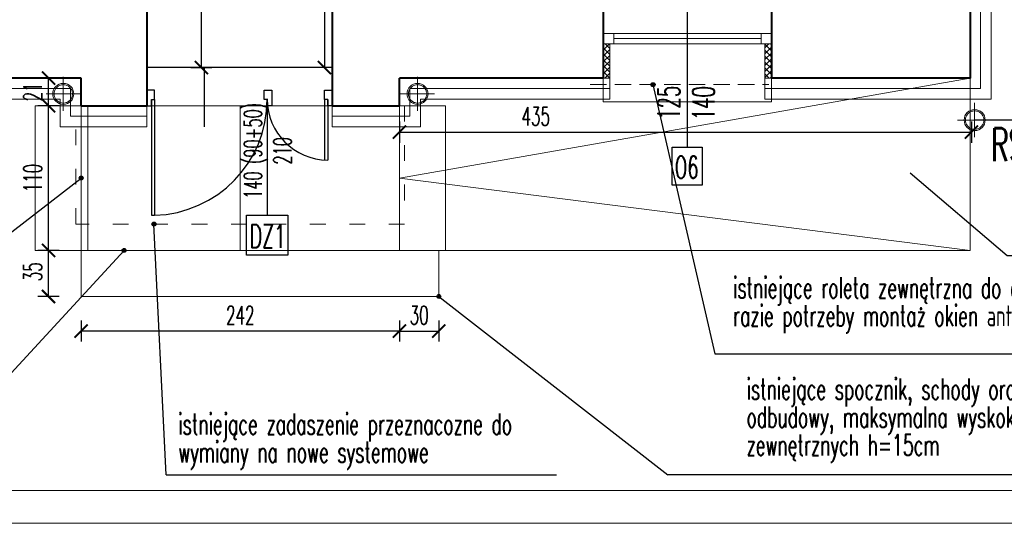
# Model space of a CAD drawing. Header units: millimetres. Extents: x 8949 to 18258, y -1077 to 30686.
# Tile 22 of 89: x 14044 to 14793, y 10243 to 10626. Entities that reach past the tile are written whole.
import ezdxf

# ---------------------------------------------------------------- set-up
doc = ezdxf.new("R2010")
doc.units = ezdxf.units.MM
for name, pattern in [('ACAD_ISO03W100', [30, 12, -18]), ('DASHED2', [0.375, 0.25, -0.125]), ('HIDDEN', [9.525, 6.35, -3.175])]:
    doc.linetypes.add(name, pattern=pattern)
for name, color, linetype, lineweight in [('0A_KONSTR', 1, 'Continuous', 40), ('0A_OCIEPLENIE', 30, 'Continuous', 9), ('0A_POMOCNICZE', 30, 'Continuous', 9), ('0A_STOLARKA', 140, 'Continuous', 9), ('0A_WYMIARY', 7, 'Continuous', 9), ('0Z_OPISY', 7, 'Continuous', 9), ('A_WIDOK', 40, 'Continuous', 15)]:
    doc.layers.add(name, color=color, linetype=linetype, lineweight=lineweight)
for name, color, linetype in [('0A_OPISY OKIEN', 3, 'Continuous'), ('_a_drzwi', 2, 'Continuous'), ('Opisy', 4, 'Continuous')]:
    doc.layers.add(name, color=color, linetype=linetype)
doc.styles.add('1', font='simplex.shx', dxfattribs={"width": 0.6})
doc.styles.add('1_50', font='simplex.shx', dxfattribs={"width": 0.6})
doc.linetypes.add('BATTING', pattern='A,0.00254,-2.54,[134,ltypeshp.shx,S=2.54,R=0,X=-2.54,Y=0],-5.08,[134,ltypeshp.shx,S=2.54,R=180,X=2.54,Y=0],-2.54', length=10.16254)
doc.dimstyles.new('1_100', dxfattribs={"dimtxt": 14, "dimasz": 10, "dimexe": 8, "dimexo": 0, "dimgap": 5, "dimtad": 1, "dimdec": 0, "dimdsep": 46, "dimlunit": 6, "dimtxsty": '1_50', "dimblk": 'ARCHTICK', "dimcen": 5, "dimadec": 0, "dimazin": 0, "dimtfac": 1, "dimtdec": 0, "dimtix": 1, "dimtmove": 1, "dimatfit": 3, "dimldrblk": 'OBLIQUE', "dimfxl": 20, "dimfxlon": 1, "dimtolj": 1, "dimtzin": 0, "dimarcsym": 0})

# ---------------------------------------------------------------- blocks, each defined once
blk = doc.blocks.new('_ARCHTICK')
at = {"color": 0, "linetype": 'ByBlock', "const_width": 0.15}
blk.add_lwpolyline([(-0.5, -0.5), (0.5, 0.5)], dxfattribs=at)
blk = doc.blocks.new('*D34')
at = {"layer": '0A_WYMIARY', "color": 0, "lineweight": -2, "transparency": 16777216}
for p, q in [((14283.6, 10720.95), (14267.6, 10720.95)), ((14275.6, 10720.95), (14275.6, 10589.95)), ((14281.56, 10589.95), (14267.6, 10589.95))]:
    blk.add_line(p, q, dxfattribs=at)
at = {"layer": 'Defpoints', "color": 0, "transparency": 16777216}
for p in [(14314.56, 10720.95), (14275.6, 10589.95), (14281.56, 10589.95)]:
    blk.add_point(p, dxfattribs=at)
at = {"layer": '0A_WYMIARY', "color": 0, "lineweight": -2, "transparency": 16777216, "xscale": 10, "yscale": 10, "zscale": 10}
for p, rotation in [((14275.6, 10720.95), 90), ((14275.6, 10589.95), 270)]:
    blk.add_blockref('_ARCHTICK', p, dxfattribs=dict(at, rotation=rotation))
at = {"layer": '0A_WYMIARY', "color": 0, "transparency": 16777216, "insert": (14263.6, 10655.45), "char_height": 14, "attachment_point": 5, "rotation": 90, "style": '1_50'}
blk.add_mtext('\\A1;131', dxfattribs=at)
blk = doc.blocks.new('_Oblique')
at = {"color": 0, "linetype": 'ByBlock', "lineweight": -2}
blk.add_line((-0.5, -0.5), (0.5, 0.5), dxfattribs=at)
blk = doc.blocks.new('*D35')
at = {"layer": '0A_WYMIARY', "color": 0, "lineweight": -2, "transparency": 16777216}
for p, q in [((14173.94, 11236.95), (14189.94, 11236.95)), ((14181.94, 10589.95), (14181.94, 11236.95)), ((14173.94, 10589.95), (14189.94, 10589.95))]:
    blk.add_line(p, q, dxfattribs=at)
at = {"layer": 'Defpoints', "color": 0, "transparency": 16777216}
for p in [(13588.76, 11236.95), (14181.94, 11236.95), (14141.56, 10589.95)]:
    blk.add_point(p, dxfattribs=at)
at = {"layer": '0A_WYMIARY', "color": 0, "lineweight": -2, "transparency": 16777216, "xscale": 10, "yscale": 10, "zscale": 10}
for p, rotation in [((14181.94, 11236.95), 90), ((14181.94, 10589.95), 270)]:
    blk.add_blockref('_ARCHTICK', p, dxfattribs=dict(at, rotation=rotation))
at = {"layer": '0A_WYMIARY', "color": 0, "transparency": 16777216, "insert": (14169.94, 10915.65), "char_height": 14, "attachment_point": 5, "rotation": 90, "style": '1_50'}
blk.add_mtext('\\A1;647', dxfattribs=at)
blk = doc.blocks.new('*D37')
at = {"layer": '0A_WYMIARY', "color": 0, "lineweight": -2, "transparency": 16777216}
for p, q in [((14332.56, 10548.84), (14332.56, 10532.84)), ((14767.56, 10548.84), (14767.56, 10532.84)), ((14332.56, 10540.84), (14767.56, 10540.84))]:
    blk.add_line(p, q, dxfattribs=at)
at = {"layer": 'Defpoints', "color": 0, "transparency": 16777216}
for p in [(14332.56, 10580.95), (14767.56, 10580.95), (14767.56, 10540.84)]:
    blk.add_point(p, dxfattribs=at)
at = {"layer": '0A_WYMIARY', "color": 0, "lineweight": -2, "transparency": 16777216, "xscale": 10, "yscale": 10, "zscale": 10, "rotation": 180}
blk.add_blockref('_ARCHTICK', (14332.56, 10540.84), dxfattribs=at)
at = {"layer": '0A_WYMIARY', "color": 0, "lineweight": -2, "transparency": 16777216, "xscale": 10, "yscale": 10, "zscale": 10}
blk.add_blockref('_ARCHTICK', (14767.56, 10540.84), dxfattribs=at)
at = {"layer": '0A_WYMIARY', "color": 0, "transparency": 16777216, "insert": (14436.26, 10552.84), "char_height": 14, "attachment_point": 5, "style": '1_50'}
blk.add_mtext('\\A1;435', dxfattribs=at)
blk = doc.blocks.new('*D38')
at = {"layer": '0A_WYMIARY', "color": 0, "lineweight": -2, "transparency": 16777216}
for p, q in [((14090.56, 10397.65), (14090.56, 10381.65)), ((14332.56, 10397.65), (14332.56, 10381.65)), ((14332.56, 10389.65), (14090.56, 10389.65))]:
    blk.add_line(p, q, dxfattribs=at)
at = {"layer": 'Defpoints', "color": 0, "transparency": 16777216}
for p in [(14332.56, 10570.95), (14090.56, 10560.95), (14090.56, 10389.65)]:
    blk.add_point(p, dxfattribs=at)
at = {"layer": '0A_WYMIARY', "color": 0, "lineweight": -2, "transparency": 16777216, "xscale": 10, "yscale": 10, "zscale": 10, "rotation": 180}
blk.add_blockref('_ARCHTICK', (14090.56, 10389.65), dxfattribs=at)
at = {"layer": '0A_WYMIARY', "color": 0, "lineweight": -2, "transparency": 16777216, "xscale": 10, "yscale": 10, "zscale": 10}
blk.add_blockref('_ARCHTICK', (14332.56, 10389.65), dxfattribs=at)
at = {"layer": '0A_WYMIARY', "color": 0, "transparency": 16777216, "insert": (14211.56, 10401.65), "char_height": 14, "attachment_point": 5, "style": '1_50'}
blk.add_mtext('\\A1;242', dxfattribs=at)
blk = doc.blocks.new('A$C24c1643d')
at = {"layer": '_a_drzwi'}
for p, q in [((-135.14, 0), (-141, 0)), ((-135.14, -7.04), (-135.14, 0)), ((-51.86, 0), (-46, 0)), ((-51.86, -7.04), (-51.86, 0)), ((-46, 0), (-46, -11.73)), ((-5.86, 0), (0, 0)), ((-5.86, -7.04), (-5.86, 0)), ((0, 0), (0, -11.73)), ((-141, 0), (-141, -11.73)), ((-137.48, -7.04), (-137.48, -95)), ((-137.48, -11.73), (-137.48, -7.04)), ((-137.48, -7.04), (-135.14, -7.04)), ((-135.14, -7.04), (-135.14, -95)), ((-49.52, -7.04), (-51.86, -7.04)), ((-49.52, -11.73), (-49.52, -7.04)), ((-5.86, -7.04), (-5.86, -52.95)), ((-3.52, -7.04), (-5.86, -7.04)), ((-3.52, -7.04), (-3.52, -53.02)), ((-3.52, -11.73), (-3.52, -7.04)), ((-141, -11.73), (-137.48, -11.73)), ((-46, -11.73), (-49.52, -11.73)), ((0, -11.73), (-3.52, -11.73)), ((-137.48, -95), (-135.14, -95))]:
    blk.add_line(p, q, dxfattribs=at)
for centre, radius, start, end in [((-137.54, -7.01), 88.02, 271.56374, 359.9847), ((-3.22, -6.73), 46.3, 180.0153, 269.63511)]:
    blk.add_arc(centre, radius, start, end, dxfattribs=at)
blk = doc.blocks.new('*D75')
at = {"layer": '0A_WYMIARY', "color": 0, "lineweight": -2, "transparency": 16777216}
for p, q in [((14332.56, 10397.65), (14332.56, 10381.65)), ((14362.56, 10397.65), (14362.56, 10381.65)), ((14332.56, 10389.65), (14362.56, 10389.65))]:
    blk.add_line(p, q, dxfattribs=at)
at = {"layer": 'Defpoints', "color": 0, "transparency": 16777216}
for p in [(14332.56, 10570.95), (14362.56, 10415.95), (14362.56, 10389.65)]:
    blk.add_point(p, dxfattribs=at)
at = {"layer": '0A_WYMIARY', "color": 0, "lineweight": -2, "transparency": 16777216, "xscale": 10, "yscale": 10, "zscale": 10, "rotation": 180}
blk.add_blockref('_ARCHTICK', (14332.56, 10389.65), dxfattribs=at)
at = {"layer": '0A_WYMIARY', "color": 0, "lineweight": -2, "transparency": 16777216, "xscale": 10, "yscale": 10, "zscale": 10}
blk.add_blockref('_ARCHTICK', (14362.56, 10389.65), dxfattribs=at)
at = {"layer": '0A_WYMIARY', "color": 0, "transparency": 16777216, "insert": (14347.56, 10401.65), "char_height": 14, "attachment_point": 5, "style": '1_50'}
blk.add_mtext('\\A1;30', dxfattribs=at)
blk = doc.blocks.new('*D76')
at = {"layer": '0A_WYMIARY', "color": 0, "lineweight": -2, "transparency": 16777216}
for p, q in [((14073.71, 10450.95), (14057.71, 10450.95)), ((14065.71, 10415.95), (14065.71, 10450.95)), ((14073.71, 10415.95), (14057.71, 10415.95))]:
    blk.add_line(p, q, dxfattribs=at)
at = {"layer": 'Defpoints', "color": 0, "transparency": 16777216}
for p in [(14065.71, 10450.95), (14090.56, 10450.95), (14090.56, 10415.95)]:
    blk.add_point(p, dxfattribs=at)
at = {"layer": '0A_WYMIARY', "color": 0, "lineweight": -2, "transparency": 16777216, "xscale": 10, "yscale": 10, "zscale": 10}
for p, rotation in [((14065.71, 10450.95), 90), ((14065.71, 10415.95), 270)]:
    blk.add_blockref('_ARCHTICK', p, dxfattribs=dict(at, rotation=rotation))
at = {"layer": '0A_WYMIARY', "color": 0, "transparency": 16777216, "insert": (14053.71, 10434.7), "char_height": 14, "attachment_point": 5, "rotation": 90, "style": '1_50'}
blk.add_mtext('\\A1;35', dxfattribs=at)
blk = doc.blocks.new('*D77')
at = {"layer": '0A_WYMIARY', "color": 0, "lineweight": -2, "transparency": 16777216}
for p, q in [((14073.71, 10560.95), (14057.71, 10560.95)), ((14065.71, 10450.95), (14065.71, 10560.95)), ((14073.71, 10450.95), (14057.71, 10450.95))]:
    blk.add_line(p, q, dxfattribs=at)
at = {"layer": 'Defpoints', "color": 0, "transparency": 16777216}
for p in [(14065.71, 10560.95), (14090.56, 10560.95), (14090.56, 10450.95)]:
    blk.add_point(p, dxfattribs=at)
at = {"layer": '0A_WYMIARY', "color": 0, "lineweight": -2, "transparency": 16777216, "xscale": 10, "yscale": 10, "zscale": 10}
for p, rotation in [((14065.71, 10560.95), 90), ((14065.71, 10450.95), 270)]:
    blk.add_blockref('_ARCHTICK', p, dxfattribs=dict(at, rotation=rotation))
at = {"layer": '0A_WYMIARY', "color": 0, "transparency": 16777216, "insert": (14053.71, 10505.95), "char_height": 14, "attachment_point": 5, "rotation": 90, "style": '1_50'}
blk.add_mtext('\\A1;110', dxfattribs=at)
blk = doc.blocks.new('*D78')
at = {"layer": '0A_WYMIARY', "color": 0, "lineweight": -2, "transparency": 16777216}
for p, q in [((14073.71, 10581.95), (14057.71, 10581.95)), ((14065.71, 10560.95), (14065.71, 10581.95)), ((14073.71, 10560.95), (14057.71, 10560.95))]:
    blk.add_line(p, q, dxfattribs=at)
at = {"layer": 'Defpoints', "color": 0, "transparency": 16777216}
for p in [(14065.71, 10581.95), (14090.56, 10581.95), (14090.56, 10560.95)]:
    blk.add_point(p, dxfattribs=at)
at = {"layer": '0A_WYMIARY', "color": 0, "lineweight": -2, "transparency": 16777216, "xscale": 10, "yscale": 10, "zscale": 10}
for p, rotation in [((14065.71, 10581.95), 90), ((14065.71, 10560.95), 270)]:
    blk.add_blockref('_ARCHTICK', p, dxfattribs=dict(at, rotation=rotation))
at = {"layer": '0A_WYMIARY', "color": 0, "transparency": 16777216, "insert": (14053.71, 10571.45), "char_height": 14, "attachment_point": 5, "rotation": 90, "style": '1_50'}
blk.add_mtext('\\A1;21', dxfattribs=at)

msp = doc.modelspace()

# ---------------------------------------------------------------- hatches: boundary and pattern name
at = {"layer": '0A_OCIEPLENIE', "transparency": 33554687}
h = msp.add_hatch(dxfattribs=at)
h.set_pattern_fill('ANSI37', color=30)
h.set_pattern_definition([(45, (-100, -60), (-2.24506403, 2.24506403), []), (135, (-100, -60), (-2.24506403, -2.24506403), [])])
h.paths.add_polyline_path([(14610.56, 10581.95), (14615.56, 10581.95), (14615.56, 10607.95), (14610.56, 10607.95)])
h.paths.add_polyline_path([(14492.56, 10607.95), (14487.56, 10607.95), (14487.56, 10581.95), (14492.56, 10581.95)])
at = {"layer": '0A_OPISY OKIEN', "transparency": 33554687}
h = msp.add_hatch(color=256, dxfattribs=at)
h.dxf.hatch_style = 1
h.paths.add_polyline_path([(14523.91, 10576.95, -1), (14526.91, 10576.95, -1)])
h = msp.add_hatch(color=256, dxfattribs=at)
h.dxf.hatch_style = 1
h.paths.add_polyline_path([(14092.06, 10505.95, 1), (14089.07, 10505.95, 1)])
h = msp.add_hatch(color=256, dxfattribs=at)
h.dxf.hatch_style = 1
h.paths.add_polyline_path([(14144.42, 10470.95, -1), (14147.42, 10470.95, -1)])
h = msp.add_hatch(color=256, dxfattribs=at)
h.dxf.hatch_style = 1
h.paths.add_polyline_path([(14121.7, 10450.95, -1), (14124.69, 10450.95, -1)])
h = msp.add_hatch(color=256, dxfattribs=at)
h.dxf.hatch_style = 1
h.paths.add_polyline_path([(14364.06, 10415.95, 1), (14361.07, 10415.95, 1)])

# ---------------------------------------------------------------- linework, layer by layer
at = {"layer": '0A_KONSTR'}
for points in [[(14766.56, 10834.95), (14766.56, 10581.95), (14615.56, 10581.95)], [(14108.56, 10718.95), (14140.56, 10718.95), (14140.56, 10589.95)], [(14314.56, 10720.95), (14281.56, 10720.95), (14281.56, 10589.95)], [(14487.56, 10641.95), (14487.56, 10581.95)], [(14615.56, 10641.95), (14615.56, 10581.95)], [(14140.56, 10589.95), (14140.56, 10560.95)], [(14281.56, 10589.95), (14281.56, 10560.95)], [(14090.56, 10581.95), (14015.56, 10581.95)], [(14090.56, 10560.95), (14090.56, 10581.95)], [(14281.56, 10560.95), (14332.56, 10560.95), (14332.56, 10581.95)], [(14487.56, 10581.95), (14332.56, 10581.95)], [(14090.56, 10560.95), (14140.56, 10560.95)]]:
    msp.add_lwpolyline(points, dxfattribs=at)
at = {"layer": '0A_OCIEPLENIE'}
for points in [[(14766.56, 10834.95), (14766.56, 10839.95), (14782.56, 10839.95), (14782.56, 10565.95), (14610.56, 10565.95), (14610.56, 10581.95), (14615.56, 10581.95)], [(14492.56, 10581.95), (14492.56, 10607.95)], [(14610.56, 10581.95), (14610.56, 10607.95)], [(14140.56, 10560.95), (14140.56, 10544.95), (14074.56, 10544.9), (14074.56, 10565.95), (14010.56, 10565.95), (14010.56, 10581.95), (14015.56, 10581.95)], [(14487.56, 10581.95), (14492.56, 10581.95), (14492.56, 10565.95), (14348.56, 10565.95), (14348.56, 10544.95), (14281.56, 10544.95), (14281.56, 10560.95)]]:
    msp.add_lwpolyline(points, dxfattribs=at)
at = {"layer": '0A_OCIEPLENIE', "linetype": 'BATTING', "lineweight": 18, "ltscale": 0.75}
for points in [[(14774.56, 10839.95), (14774.56, 10573.95), (14610.56, 10573.95)], [(14010.56, 10573.95), (14082.56, 10573.95), (14082.56, 10552.95), (14140.56, 10552.95)], [(14281.56, 10552.95), (14340.56, 10552.95), (14340.56, 10573.95), (14492.56, 10573.95)]]:
    msp.add_lwpolyline(points, dxfattribs=at)
at = {"layer": '0A_OPISY OKIEN'}
for points in [[(14525.41, 10576.95), (14572.56, 10372.44), (14909.09, 10372.44)], [(15056.75, 10550.04), (14770.04, 10550.04)], [(13965.87, 10409.69), (14090.56, 10505.95)], [(14720.87, 10509.9), (14794.82, 10447.04), (15078.29, 10447.04)], [(14155.15, 10280.31), (14145.92, 10470.95)], [(13965.87, 10280.31), (14123.2, 10450.95)], [(14362.56, 10415.95), (14536.74, 10280.31)], [(14155.15, 10280.31), (14452.05, 10280.31)], [(14932.81, 10280.31), (14536.74, 10280.31)]]:
    msp.add_lwpolyline(points, dxfattribs=at)
msp.add_lwpolyline([(14247.81, 10477.68), (14247.81, 10447.33), (14216.28, 10447.33), (14216.28, 10477.68)], close=True, dxfattribs=at)
for centre in [(14525.41, 10576.95), (14090.56, 10505.95), (14145.92, 10470.95), (14123.2, 10450.95), (14362.56, 10415.95)]:
    msp.add_circle(centre, 1.5, dxfattribs=at)
at = {"layer": '0A_POMOCNICZE'}
for points in [[(14332.56, 10581.95), (14332.56, 10450.95), (14766.56, 10450.95), (14766.56, 10581.95)], [(14766.56, 10581.95), (14332.56, 10505.95), (14766.56, 10450.95)], [(14090.56, 10560.95), (14090.56, 10450.95), (14332.56, 10450.95), (14332.56, 10560.95)], [(14095.56, 10560.95), (14095.56, 10450.95)], [(14211.56, 10560.95), (14211.56, 10450.95)], [(14090.56, 10450.95), (14090.56, 10415.95), (14362.56, 10415.95)], [(14362.56, 10415.95), (14362.56, 10450.95), (14332.56, 10450.95)]]:
    msp.add_lwpolyline(points, dxfattribs=at)
msp.add_lwpolyline([(14055.56, 10560.95), (14055.56, 10450.95), (14367.56, 10450.95), (14367.56, 10560.95)], close=True, dxfattribs=at)
at = {"layer": '0A_POMOCNICZE', "linetype": 'ACAD_ISO03W100'}
for points in [[(14086.56, 10560.95), (14336.56, 10560.95), (14336.56, 10470.95), (14086.56, 10470.95), (14086.56, 10560.95)], [(14211.56, 10560.95), (14211.56, 10470.95)]]:
    msp.add_lwpolyline(points, dxfattribs=at)
at = {"layer": '0A_STOLARKA'}
for p, q in [((14487.56, 10615.95), (14615.56, 10615.95)), ((14495.56, 10611.95), (14607.56, 10611.95)), ((14487.56, 10607.95), (14615.56, 10607.95))]:
    msp.add_line(p, q, dxfattribs=at)
for points in [[(14615.56, 10641.95), (14487.56, 10641.95), (14487.56, 10563.95), (14615.56, 10563.95)], [(14495.56, 10607.95), (14495.56, 10615.95), (14487.56, 10615.95), (14487.56, 10607.95)], [(14615.56, 10607.95), (14615.56, 10615.95), (14607.56, 10615.95), (14607.56, 10607.95)]]:
    msp.add_lwpolyline(points, close=True, dxfattribs=at)
at = {"layer": '0A_STOLARKA', "linetype": 'DASHED2', "ltscale": 50}
msp.add_lwpolyline([(14477.56, 10576.95), (14613.56, 10576.95)], dxfattribs=at)
at = {"layer": '0Z_OPISY'}
for points in [[(12242.45, 10243.48), (15442.45, 10243.48), (15442.45, 12343.48), (12242.45, 12343.48)], [(12267.45, 10268.48), (15417.45, 10268.48), (15417.45, 12318.48), (12267.45, 12318.48)]]:
    msp.add_lwpolyline(points, close=True, dxfattribs=at)
at = {"layer": '_a_drzwi'}
msp.add_line((14184.38, 10544.9), (14184.38, 10589.35), dxfattribs=at)
msp.add_lwpolyline([(14232.04, 10566.05), (14232.04, 10477.68)], dxfattribs=at)
at = {"layer": 'A_WIDOK', "linetype": 'HIDDEN', "ltscale": 10}
for points in [[(14076.96, 10556.95), (14076.96, 10582.95)], [(14346.35, 10556.95), (14346.35, 10582.95)], [(14089.96, 10569.95), (14063.96, 10569.95)], [(14359.35, 10569.95), (14333.35, 10569.95)], [(14770.04, 10563.04), (14770.04, 10537.04)], [(14783.04, 10550.04), (14757.04, 10550.04)]]:
    msp.add_lwpolyline(points, dxfattribs=at)
at = {"layer": 'A_WIDOK'}
for centre in [(14076.96, 10569.95), (14346.35, 10569.95), (14770.04, 10550.04)]:
    msp.add_circle(centre, 8, dxfattribs=at)
at = {"layer": 'A_WIDOK', "linetype": 'HIDDEN', "ltscale": 10}
for centre in [(14076.96, 10569.95), (14346.35, 10569.95), (14770.04, 10550.04)]:
    msp.add_circle(centre, 7, dxfattribs=at)
at = {"layer": 'Defpoints'}
msp.add_lwpolyline([(14108.56, 11064.95), (14314.56, 11064.95), (14314.56, 10720.95), (14281.56, 10720.95), (14281.56, 10589.95), (14140.56, 10589.95), (14140.56, 10718.95), (14108.56, 10718.95)], close=True, dxfattribs=at)
at = {"layer": 'Opisy'}
msp.add_line((14551.41, 10650.08), (14551.41, 10529.34), dxfattribs=at)
msp.add_lwpolyline([(14540.12, 10500.43), (14540.12, 10529.34), (14562.7, 10529.34), (14562.7, 10500.43)], close=True, dxfattribs=at)

# ---------------------------------------------------------------- block references
at = {"layer": '_a_drzwi'}
msp.add_blockref('A$C24c1643d', (14281.56, 10572.68), dxfattribs=at)

# ---------------------------------------------------------------- texts
at = {"layer": '0A_OPISY OKIEN', "insert": (14232.44, 10461.75), "char_height": 17.64, "width": 79.3137, "attachment_point": 5, "rotation": 0, "style": '1'}
msp.add_mtext('DZ1', dxfattribs=at)
at = {"layer": '0A_OPISY OKIEN', "char_height": 16, "width": 334.8746, "attachment_point": 5, "line_spacing_factor": 0.8, "style": '1'}
for s, insert in [('\\pxql;istniejące roleta zewnętrzna do demontażu, w razie potrzeby montaż okien antywłamaniowych ', (14753.74, 10409.26)), ('\\pxql;istniejące spocznik, schody oraz rampa do odbudowy, maksymalna wyskokość schodów zewnętrznych h=15cm{\\T0.95;\\P} ', (14763.98, 10310.95)), ('\\pxql;istniejące zadaszenie przeznacozne do wymiany na nowe systemowe\\P ', (14331.82, 10295.02))]:
    msp.add_mtext(s, dxfattribs=dict(at, insert=insert))
at = {"layer": 'A_WIDOK', "insert": (14814.91, 10531.35), "char_height": 25, "width": 158.6274, "attachment_point": 5, "rotation": 360, "style": '1'}
msp.add_mtext('RS100', dxfattribs=at)
at = {"layer": 'Opisy', "width": 158.6274, "attachment_point": 5, "rotation": 90, "style": '1'}
for s, insert, char_height in [('125', (14537.43, 10563.2), 16.8), ('140', (14563.85, 10562.91), 16.8), ('140 (90+50)\\P210', (14232.4, 10526.65), 13.5)]:
    msp.add_mtext(s, dxfattribs=dict(at, insert=insert, char_height=char_height))
at = {"layer": 'Opisy', "insert": (14551.06, 10514.17), "char_height": 16.8, "width": 158.6274, "attachment_point": 5, "style": '1'}
msp.add_mtext('O6', dxfattribs=at)

# ---------------------------------------------------------------- dimensions: what is measured, and where the dimension line sits
at = {"layer": '0A_WYMIARY'}
for base, p1, p2, picture, middle in [((14181.94, 11236.95), (14141.56, 10589.95), (13588.76, 11236.95), '*D35', (14181.94, 10915.65)), ((14065.71, 10450.95), (14090.56, 10415.95), (14090.56, 10450.95), '*D76', (14065.71, 10434.7))]:
    dim = msp.add_linear_dim(base=base, p1=p1, p2=p2, angle=90, dimstyle='1_100', override={"dimfxl": 8}, dxfattribs=at)
    dim.commit()
    dim.dimension.update_dxf_attribs({"geometry": picture, "text_midpoint": middle, "dimtype": 160})
for base, p1, p2, picture, middle in [((14275.6, 10589.95), (14314.56, 10720.95), (14281.56, 10589.95), '*D34', (14263.6, 10655.45)), ((14065.71, 10581.95), (14090.56, 10560.95), (14090.56, 10581.95), '*D78', (14053.71, 10571.45)), ((14065.71, 10560.95), (14090.56, 10450.95), (14090.56, 10560.95), '*D77', (14053.71, 10505.95))]:
    dim = msp.add_linear_dim(base=base, p1=p1, p2=p2, angle=90, dimstyle='1_100', override={"dimfxl": 8}, dxfattribs=at)
    dim.commit()
    dim.dimension.update_dxf_attribs({"geometry": picture, "text_midpoint": middle})
for base, p1, p2, picture, middle in [((14767.56, 10540.84), (14332.56, 10580.95), (14767.56, 10580.95), '*D37', (14436.26, 10540.84)), ((14090.56, 10389.65), (14332.56, 10570.95), (14090.56, 10560.95), '*D38', (14211.56, 10389.65))]:
    dim = msp.add_linear_dim(base=base, p1=p1, p2=p2, dimstyle='1_100', override={"dimfxl": 8}, dxfattribs=at)
    dim.commit()
    dim.dimension.update_dxf_attribs({"geometry": picture, "text_midpoint": middle, "dimtype": 160})
dim = msp.add_linear_dim(base=(14362.56, 10389.65), p1=(14332.56, 10570.95), p2=(14362.56, 10415.95), dimstyle='1_100', override={"dimfxl": 8}, dxfattribs=at)
dim.commit()
dim.dimension.update_dxf_attribs({"geometry": '*D75', "text_midpoint": (14347.56, 10401.65)})

doc.saveas('drawing.dxf')
